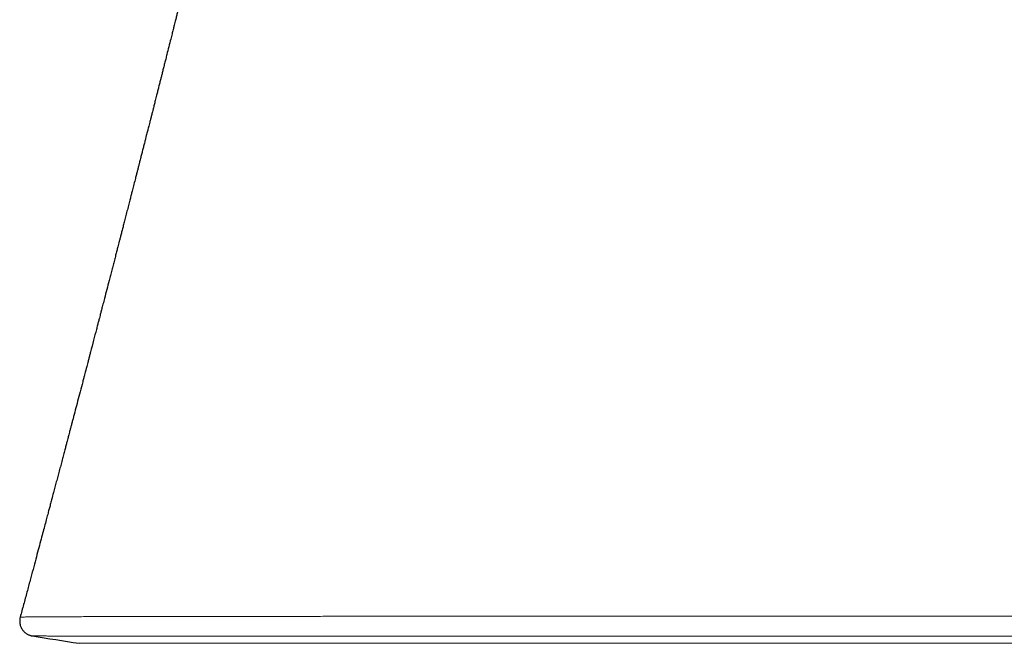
# Model space of a CAD drawing. Header units: millimetres. Extents: x 8 to 960, y 12 to 931.
# Tile 45 of 175: x 545 to 564, y 449 to 461. Entities that reach past the tile are written whole.
import ezdxf

# ---------------------------------------------------------------- set-up
doc = ezdxf.new("R2010")
doc.units = ezdxf.units.MM

msp = doc.modelspace()

# ---------------------------------------------------------------- linework, layer by layer
at = {"color": 8, "linetype": 'Continuous', "lineweight": 0}
msp.add_line((545.945, 448.863), (579.341, 448.863), dxfattribs=at)
at = {"color": 7, "linetype": 'Continuous', "lineweight": 30}
msp.add_arc((562.643, 557.598), 110.01, 260.77793, 261.26965, dxfattribs=at)
for points, knots in [([(550.072, 470.419), (550.069, 470.407), (550.063, 470.381), (550.054, 470.342), (550.044, 470.3), (550.034, 470.258), (550.024, 470.216), (550.016, 470.177), (550.008, 470.143), (549.999, 470.106), (549.989, 470.061), (549.977, 470.01), (549.964, 469.956), (549.953, 469.906), (549.942, 469.859), (549.931, 469.814), (549.92, 469.766), (549.908, 469.716), (549.896, 469.663), (549.883, 469.607), (549.87, 469.55), (549.855, 469.487), (549.838, 469.415), (549.819, 469.334), (549.799, 469.248), (549.778, 469.159), (549.756, 469.062), (549.732, 468.961), (549.71, 468.867), (549.69, 468.781), (549.671, 468.703), (549.654, 468.629), (549.636, 468.554), (549.616, 468.469), (549.593, 468.372), (549.57, 468.272), (549.548, 468.181), (549.529, 468.101), (549.512, 468.031), (549.498, 467.968), (549.483, 467.908), (549.468, 467.844), (549.45, 467.769), (549.43, 467.682), (549.405, 467.579), (549.379, 467.47), (549.354, 467.363), (549.332, 467.272), (549.314, 467.196), (549.298, 467.13), (549.284, 467.07), (549.27, 467.011), (549.254, 466.946), (549.237, 466.873), (549.218, 466.793), (549.198, 466.712), (549.179, 466.634), (549.162, 466.56), (549.144, 466.487), (549.127, 466.417), (549.112, 466.352), (549.097, 466.292), (549.082, 466.23), (549.066, 466.164), (549.049, 466.093), (549.032, 466.023), (549.017, 465.958), (549.003, 465.901), (548.99, 465.848), (548.978, 465.797), (548.965, 465.744), (548.95, 465.682), (548.933, 465.61), (548.914, 465.533), (548.896, 465.458), (548.879, 465.388), (548.862, 465.321), (548.847, 465.258), (548.832, 465.194), (548.815, 465.127), (548.797, 465.05), (548.775, 464.963), (548.754, 464.875), (548.735, 464.796), (548.72, 464.734), (548.707, 464.681), (548.695, 464.633), (548.683, 464.583), (548.67, 464.531), (548.656, 464.475), (548.631, 464.371), (548.593, 464.218), (548.553, 464.053), (548.522, 463.926), (548.502, 463.844), (548.484, 463.771), (548.465, 463.697), (548.445, 463.614), (548.422, 463.52), (548.401, 463.434), (548.383, 463.361), (548.369, 463.306), (548.357, 463.258), (548.345, 463.21), (548.332, 463.156), (548.317, 463.096), (548.302, 463.033), (548.28, 462.946), (548.254, 462.839), (548.222, 462.713), (548.192, 462.592), (548.163, 462.475), (548.134, 462.357), (548.103, 462.232), (548.075, 462.119), (548.05, 462.021), (548.031, 461.944), (548.013, 461.871), (547.996, 461.803), (547.981, 461.744), (547.969, 461.695), (547.958, 461.652), (547.947, 461.609), (547.935, 461.561), (547.921, 461.504), (547.904, 461.437), (547.885, 461.361), (547.868, 461.29), (547.852, 461.229), (547.841, 461.185), (547.832, 461.147), (547.823, 461.11), (547.812, 461.069), (547.801, 461.024), (547.789, 460.975), (547.767, 460.889), (547.737, 460.769), (547.703, 460.636), (547.676, 460.526), (547.653, 460.438), (547.632, 460.352), (547.611, 460.271), (547.593, 460.197), (547.574, 460.124), (547.555, 460.048), (547.534, 459.967), (547.514, 459.884), (547.495, 459.812), (547.48, 459.75), (547.467, 459.7), (547.455, 459.654), (547.445, 459.612), (547.434, 459.572), (547.423, 459.525), (547.408, 459.466), (547.391, 459.399), (547.373, 459.33), (547.357, 459.268), (547.343, 459.213), (547.331, 459.165), (547.32, 459.123), (547.31, 459.084), (547.3, 459.042), (547.287, 458.993), (547.272, 458.935), (547.255, 458.865), (547.235, 458.786), (547.213, 458.703), (547.192, 458.619), (547.174, 458.549), (547.16, 458.495), (547.151, 458.459), (547.143, 458.428), (547.136, 458.399), (547.128, 458.367), (547.117, 458.325), (547.103, 458.269), (547.084, 458.197), (547.06, 458.104), (547.033, 457.999), (547.008, 457.898), (546.985, 457.809), (546.963, 457.724), (546.938, 457.625), (546.909, 457.516), (546.881, 457.404), (546.854, 457.299), (546.829, 457.202), (546.806, 457.113), (546.785, 457.031), (546.765, 456.956), (546.748, 456.89), (546.733, 456.83), (546.717, 456.767), (546.697, 456.693), (546.675, 456.605), (546.65, 456.509), (546.624, 456.41), (546.598, 456.309), (546.572, 456.207), (546.523, 456.019), (546.478, 455.847), (546.437, 455.689), (546.423, 455.633), (546.409, 455.581), (546.398, 455.538), (546.389, 455.504), (546.382, 455.475), (546.373, 455.443), (546.363, 455.402), (546.349, 455.349), (546.332, 455.284), (546.312, 455.209), (546.28, 455.083), (546.233, 454.905), (546.188, 454.733), (546.155, 454.608), (546.137, 454.539), (546.12, 454.473), (546.105, 454.417), (546.094, 454.372), (546.085, 454.338), (546.077, 454.308), (546.067, 454.271), (546.054, 454.22), (546.037, 454.155), (546.007, 454.042), (545.967, 453.887), (545.917, 453.699), (545.87, 453.519), (545.833, 453.378), (545.805, 453.275), (545.787, 453.205), (545.77, 453.14), (545.754, 453.08), (545.741, 453.03), (545.73, 452.988), (545.718, 452.945), (545.704, 452.892), (545.686, 452.823), (545.665, 452.741), (545.64, 452.648), (545.613, 452.547), (545.585, 452.44), (545.556, 452.329), (545.526, 452.219), (545.498, 452.11), (545.469, 452.004), (545.442, 451.902), (545.42, 451.818), (545.403, 451.752), (545.389, 451.701), (545.377, 451.655), (545.362, 451.598), (545.342, 451.524), (545.317, 451.43), (545.288, 451.319), (545.254, 451.194), (545.216, 451.052), (545.174, 450.896), (545.128, 450.723), (545.078, 450.536), (545.024, 450.333), (544.966, 450.115), (544.903, 449.881), (544.837, 449.636), (544.792, 449.469), (544.77, 449.384)], [0, 0, 0, 0, 0.00162, 0.003672, 0.005615, 0.007535, 0.009703, 0.01155, 0.012988, 0.014622, 0.016747, 0.019339, 0.021915, 0.024289, 0.026462, 0.02856, 0.030671, 0.033274, 0.035698, 0.038243, 0.041117, 0.043782, 0.04724, 0.051335, 0.055286, 0.059328, 0.064055, 0.06905, 0.073585, 0.07745, 0.081191, 0.084708, 0.087943, 0.091878, 0.096798, 0.101658, 0.105993, 0.10978, 0.112982, 0.11603, 0.118625, 0.121529, 0.125076, 0.129281, 0.133856, 0.139715, 0.144813, 0.14905, 0.152584, 0.155688, 0.158367, 0.161159, 0.164122, 0.167554, 0.171449, 0.175505, 0.179171, 0.182521, 0.185967, 0.189562, 0.192424, 0.195278, 0.198129, 0.201203, 0.204639, 0.208162, 0.21122, 0.213799, 0.21633, 0.218731, 0.221061, 0.223929, 0.227513, 0.231268, 0.234831, 0.2382, 0.241277, 0.244369, 0.247145, 0.250307, 0.253915, 0.258079, 0.262808, 0.266359, 0.269296, 0.271637, 0.273876, 0.276216, 0.278685, 0.281323, 0.28413, 0.293496, 0.303143, 0.307577, 0.311587, 0.314785, 0.317999, 0.322124, 0.326649, 0.331311, 0.33443, 0.337045, 0.339147, 0.341304, 0.343851, 0.346777, 0.349824, 0.352874, 0.359104, 0.365116, 0.370793, 0.376331, 0.381862, 0.387621, 0.394171, 0.397915, 0.401556, 0.405093, 0.40839, 0.411201, 0.41352, 0.415412, 0.417347, 0.41963, 0.422305, 0.425463, 0.429108, 0.433107, 0.435685, 0.437762, 0.439379, 0.441076, 0.443017, 0.445203, 0.447576, 0.449959, 0.457445, 0.464689, 0.468955, 0.473135, 0.477272, 0.48116, 0.484733, 0.487875, 0.491512, 0.495563, 0.499517, 0.503283, 0.505857, 0.508306, 0.510509, 0.512452, 0.514184, 0.51632, 0.519048, 0.522606, 0.525939, 0.528905, 0.531504, 0.533754, 0.535786, 0.537468, 0.539338, 0.541675, 0.54448, 0.547724, 0.55168, 0.555655, 0.559649, 0.563571, 0.565725, 0.567413, 0.568708, 0.570071, 0.571582, 0.573242, 0.57615, 0.579544, 0.583547, 0.589319, 0.594576, 0.598022, 0.601964, 0.606725, 0.612194, 0.617584, 0.622738, 0.627166, 0.631404, 0.635406, 0.638987, 0.642129, 0.644833, 0.647513, 0.651137, 0.655378, 0.660072, 0.664833, 0.669646, 0.674511, 0.679427, 0.69642, 0.699188, 0.701938, 0.704463, 0.706529, 0.708135, 0.709282, 0.710703, 0.712674, 0.715201, 0.718285, 0.721923, 0.72601, 0.736273, 0.747363, 0.750682, 0.754069, 0.757312, 0.760009, 0.762152, 0.763742, 0.764815, 0.766556, 0.768985, 0.772099, 0.775897, 0.785256, 0.794231, 0.802819, 0.810926, 0.814355, 0.817655, 0.820824, 0.823765, 0.826172, 0.828024, 0.829701, 0.832369, 0.835651, 0.839547, 0.844053, 0.848947, 0.854042, 0.859337, 0.864832, 0.869832, 0.874985, 0.880035, 0.884318, 0.887125, 0.88944, 0.891567, 0.893814, 0.897566, 0.90207, 0.907324, 0.913327, 0.920075, 0.927565, 0.935794, 0.944758, 0.954454, 0.964876, 0.976019, 0.98788, 1, 1, 1, 1]), ([(544.77, 449.384), (544.769, 449.382), (544.765, 449.369), (544.761, 449.344), (544.759, 449.308), (544.761, 449.272), (544.767, 449.238), (544.776, 449.205), (544.789, 449.175), (544.805, 449.146), (544.823, 449.121), (544.843, 449.098), (544.864, 449.078), (544.887, 449.06), (544.91, 449.046), (544.932, 449.034), (544.953, 449.025), (544.972, 449.019), (544.988, 449.015), (545.001, 449.012), (545.009, 449.011), (545.012, 449.01), (545.013, 449.01)], [0, 0, 0, 0, 0.012607, 0.078228, 0.149726, 0.219241, 0.286798, 0.352558, 0.416612, 0.478998, 0.539705, 0.598678, 0.655805, 0.710894, 0.763617, 0.813374, 0.859092, 0.8994, 0.934033, 0.964761, 0.99435, 1, 1, 1, 1])]:
    msp.add_open_spline(points, degree=3, knots=knots, dxfattribs=at)
at = {"color": 8, "linetype": 'Continuous', "lineweight": 0}
for points, knots in [([(544.77, 449.384), (544.77, 449.384), (544.77, 449.385), (544.778, 449.385), (544.799, 449.386), (544.832, 449.387), (544.871, 449.388), (544.913, 449.388), (544.955, 449.389), (545.002, 449.389), (545.062, 449.39), (545.136, 449.39), (545.229, 449.391), (545.332, 449.392), (545.435, 449.392), (545.535, 449.393), (545.628, 449.393), (545.727, 449.393), (545.847, 449.394), (545.99, 449.394), (546.16, 449.395), (546.34, 449.395), (546.52, 449.396), (546.696, 449.396), (546.867, 449.397), (547.045, 449.397), (547.23, 449.397), (547.422, 449.397), (547.621, 449.398), (547.826, 449.398), (548.037, 449.398), (548.254, 449.399), (548.475, 449.399), (548.703, 449.399), (548.947, 449.399), (549.207, 449.4), (549.484, 449.4), (549.769, 449.4), (550.061, 449.4), (550.361, 449.4), (550.691, 449.401), (551.053, 449.401), (551.448, 449.401), (551.854, 449.401), (552.23, 449.401), (552.572, 449.401), (552.878, 449.401), (553.189, 449.401), (553.518, 449.401), (553.864, 449.401), (554.227, 449.401), (554.596, 449.401), (554.97, 449.401), (555.349, 449.401), (555.761, 449.401), (556.207, 449.401), (556.689, 449.401), (557.176, 449.401), (557.637, 449.401), (558.069, 449.401), (558.473, 449.401), (558.879, 449.401), (559.288, 449.401), (559.699, 449.401), (560.113, 449.401), (560.531, 449.401), (560.95, 449.401), (561.372, 449.401), (561.795, 449.401), (562.219, 449.401), (562.501, 449.401), (562.643, 449.401)], [0, 0, 0, 0, 0.0049257, 0.0210798, 0.0372339, 0.0534297, 0.0696255, 0.080651, 0.0916765, 0.1027151, 0.1137536, 0.1292352, 0.1447168, 0.1602346, 0.1757524, 0.186986, 0.1982196, 0.2094672, 0.2207147, 0.2368318, 0.2529489, 0.2691081, 0.2852673, 0.2984634, 0.3116595, 0.3248783, 0.338097, 0.3513842, 0.3646713, 0.3779814, 0.3912914, 0.4044212, 0.417551, 0.4307029, 0.4438548, 0.4586424, 0.473432, 0.4882195, 0.5030803, 0.5179431, 0.5328039, 0.5510724, 0.569341, 0.5876697, 0.6059985, 0.6191215, 0.6322445, 0.6453897, 0.6585348, 0.6733142, 0.6880955, 0.7028749, 0.7177268, 0.7325807, 0.7474326, 0.7656902, 0.7839478, 0.8022666, 0.8205854, 0.835388, 0.8501927, 0.8649953, 0.8798703, 0.8947473, 0.9096222, 0.9246461, 0.9396722, 0.9546961, 0.9697967, 0.9848994, 1, 1, 1, 1]), ([(562.643, 449.401), (562.745, 449.401), (562.95, 449.401), (563.258, 449.401), (563.566, 449.401), (563.908, 449.401), (564.285, 449.401), (564.697, 449.401), (565.108, 449.401), (565.518, 449.401), (565.928, 449.401), (566.387, 449.401), (566.894, 449.401), (567.449, 449.401), (568, 449.401), (568.48, 449.401), (568.891, 449.401), (569.235, 449.401), (569.575, 449.401), (569.927, 449.401), (570.29, 449.401), (570.662, 449.401), (571.031, 449.401), (571.395, 449.401), (571.756, 449.401), (572.138, 449.401), (572.541, 449.401), (572.964, 449.401), (573.378, 449.401), (573.746, 449.401), (574.07, 449.401), (574.352, 449.401), (574.629, 449.4), (574.902, 449.4), (575.169, 449.4), (575.432, 449.4), (575.689, 449.4), (575.939, 449.4), (576.184, 449.399), (576.421, 449.399), (576.653, 449.399), (576.888, 449.399), (577.126, 449.398), (577.365, 449.398), (577.596, 449.398), (577.82, 449.397), (578.036, 449.397), (578.26, 449.397), (578.488, 449.396), (578.719, 449.396), (578.937, 449.395), (579.122, 449.395), (579.279, 449.394), (579.41, 449.394), (579.535, 449.394), (579.657, 449.393), (579.775, 449.392), (579.889, 449.392), (579.994, 449.391), (580.089, 449.391), (580.175, 449.39), (580.257, 449.389), (580.333, 449.389), (580.4, 449.388), (580.452, 449.387), (580.484, 449.386), (580.503, 449.386), (580.512, 449.385), (580.516, 449.385), (580.516, 449.384), (580.516, 449.384)], [0, 0, 0, 0, 0.0109466, 0.0218932, 0.0328531, 0.043813, 0.0585388, 0.0732666, 0.0879924, 0.1027898, 0.1175891, 0.1323864, 0.1527729, 0.1731593, 0.1936298, 0.2141003, 0.2271928, 0.2402853, 0.2534005, 0.2665156, 0.2812629, 0.2960122, 0.3107596, 0.3255789, 0.3404002, 0.3552195, 0.3734361, 0.3916527, 0.4099286, 0.4282045, 0.4413601, 0.4545213, 0.4677252, 0.4809292, 0.4941562, 0.5073832, 0.5206537, 0.53393, 0.5470483, 0.5601666, 0.5733071, 0.5864477, 0.601221, 0.6159962, 0.6307694, 0.6456139, 0.6604604, 0.6753048, 0.6935482, 0.7117915, 0.7300952, 0.7483988, 0.7615624, 0.7747259, 0.7879123, 0.8010987, 0.8159257, 0.8307548, 0.8455819, 0.8604811, 0.8753823, 0.8902815, 0.9085962, 0.9269109, 0.9452857, 0.9636605, 0.9746789, 0.9856974, 0.9967291, 1, 1, 1, 1]), ([(562.643, 449.005), (562.541, 449.005), (562.336, 449.005), (562.029, 449.005), (561.722, 449.005), (561.38, 449.005), (561.004, 449.005), (560.592, 449.005), (560.182, 449.005), (559.771, 449.005), (559.362, 449.005), (558.988, 449.005), (558.648, 449.005), (558.342, 449.005), (558.037, 449.005), (557.679, 449.005), (557.269, 449.005), (556.809, 449.005), (556.352, 449.005), (555.899, 449.005), (555.45, 449.005), (555.004, 449.005), (554.56, 449.005), (554.12, 449.005), (553.685, 449.005), (553.254, 449.005), (552.828, 449.005), (552.435, 449.005), (552.078, 449.005), (551.756, 449.005), (551.439, 449.005), (551.128, 449.005), (550.822, 449.005), (550.521, 449.005), (550.226, 449.005), (549.936, 449.005), (549.654, 449.006), (549.377, 449.006), (549.108, 449.006), (548.825, 449.006), (548.532, 449.006), (548.259, 449.006), (548.024, 449.006), (547.822, 449.006), (547.627, 449.006), (547.438, 449.006), (547.255, 449.006), (547.079, 449.006), (546.909, 449.007), (546.74, 449.007), (546.574, 449.007), (546.41, 449.007), (546.255, 449.007), (546.109, 449.007), (545.971, 449.007), (545.842, 449.008), (545.722, 449.008), (545.61, 449.008), (545.508, 449.008), (545.415, 449.008), (545.331, 449.008), (545.251, 449.009), (545.178, 449.009), (545.118, 449.009), (545.075, 449.009), (545.045, 449.01), (545.024, 449.01), (545.013, 449.01), (545.013, 449.01), (545.013, 449.01)], [0, 0, 0, 0, 0.011095, 0.02219, 0.033299, 0.044408, 0.059359, 0.074312, 0.089262, 0.104287, 0.119315, 0.13434, 0.145716, 0.157092, 0.168483, 0.179873, 0.197425, 0.21498, 0.232532, 0.250207, 0.267885, 0.285559, 0.303608, 0.321657, 0.339764, 0.357871, 0.37643, 0.395005, 0.409686, 0.424369, 0.43905, 0.453801, 0.468554, 0.483305, 0.498234, 0.513165, 0.528093, 0.543097, 0.558103, 0.573107, 0.591674, 0.610257, 0.623486, 0.636716, 0.649969, 0.663221, 0.676542, 0.689863, 0.703207, 0.716551, 0.731292, 0.746035, 0.760776, 0.775589, 0.790405, 0.805218, 0.820209, 0.835203, 0.850194, 0.86526, 0.880327, 0.895393, 0.914042, 0.932707, 0.947478, 0.962251, 0.977022, 0.991865, 1, 1, 1, 1]), ([(580.273, 449.01), (580.272, 449.01), (580.27, 449.01), (580.249, 449.01), (580.214, 449.009), (580.166, 449.009), (580.105, 449.009), (580.03, 449.008), (579.942, 449.008), (579.84, 449.008), (579.723, 449.008), (579.592, 449.008), (579.448, 449.008), (579.288, 449.007), (579.113, 449.007), (578.926, 449.007), (578.729, 449.007), (578.524, 449.007), (578.307, 449.007), (578.077, 449.006), (577.835, 449.006), (577.58, 449.006), (577.311, 449.006), (577.028, 449.006), (576.734, 449.006), (576.425, 449.006), (576.103, 449.006), (575.772, 449.006), (575.436, 449.005), (575.096, 449.005), (574.746, 449.005), (574.386, 449.005), (574.016, 449.005), (573.639, 449.005), (573.254, 449.005), (572.864, 449.005), (572.464, 449.005), (572.056, 449.005), (571.641, 449.005), (571.215, 449.005), (570.78, 449.005), (570.335, 449.005), (569.883, 449.005), (569.421, 449.005), (568.949, 449.005), (568.477, 449.005), (568.009, 449.005), (567.545, 449.005), (567.077, 449.005), (566.604, 449.005), (566.127, 449.005), (565.644, 449.005), (565.156, 449.005), (564.662, 449.005), (564.165, 449.005), (563.663, 449.005), (563.155, 449.005), (562.814, 449.005), (562.643, 449.005)], [0, 0, 0, 0, 0.0152637, 0.0339045, 0.0515146, 0.069128, 0.086738, 0.1044687, 0.1222027, 0.1399333, 0.1580341, 0.1761349, 0.1942938, 0.2124526, 0.2310606, 0.2496847, 0.2672321, 0.2847828, 0.3023303, 0.3199987, 0.3376704, 0.3553388, 0.3733759, 0.3914129, 0.4095071, 0.4276013, 0.4461428, 0.4646999, 0.4823019, 0.4999073, 0.5175093, 0.5352348, 0.5529637, 0.5706892, 0.5882088, 0.6057318, 0.6232514, 0.6408901, 0.6585322, 0.6761709, 0.6941771, 0.7121832, 0.7302475, 0.7483118, 0.7668217, 0.7853475, 0.8028655, 0.8203868, 0.8379048, 0.8555428, 0.8731842, 0.8908222, 0.9088285, 0.9268348, 0.9448987, 0.9629627, 0.9814734, 1, 1, 1, 1])]:
    msp.add_open_spline(points, degree=3, knots=knots, dxfattribs=at)

doc.saveas('drawing.dxf')
